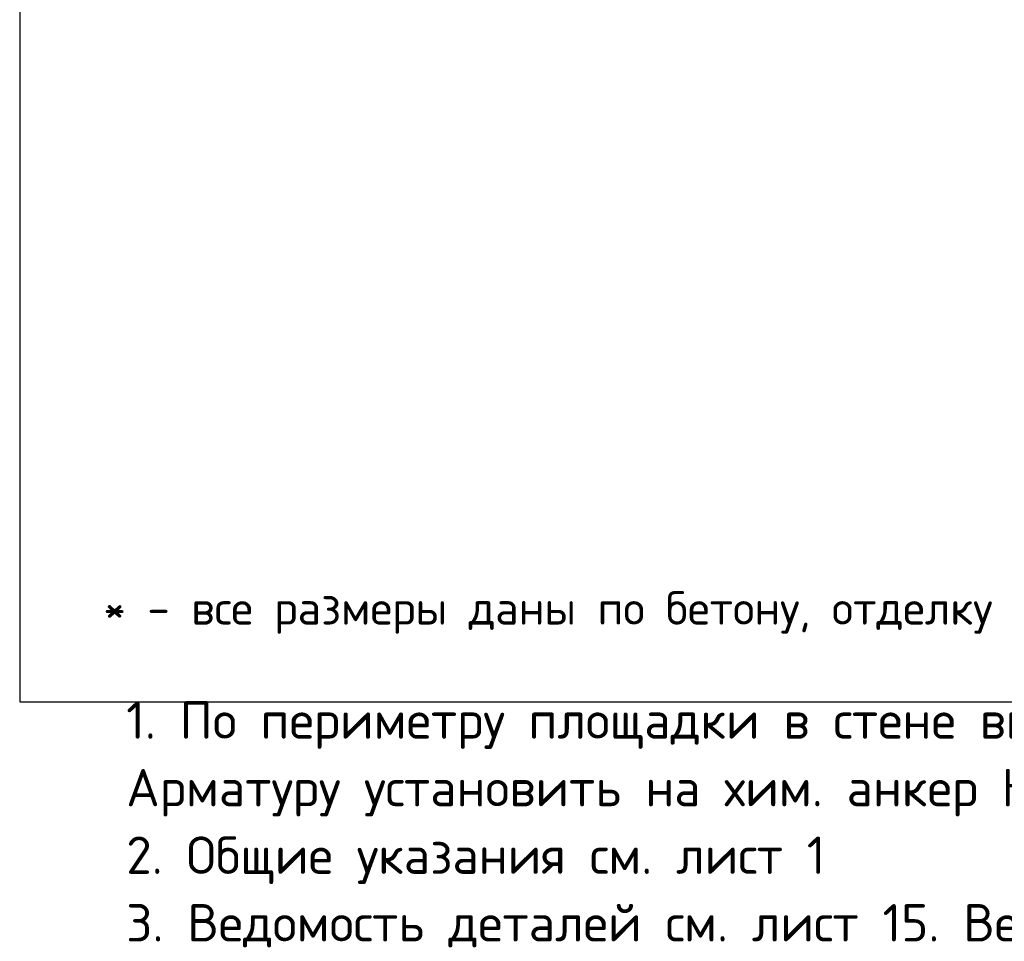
# Model space of a CAD drawing. Header units: millimetres. Extents: x 0 to 21000, y 0 to 14850.
# Tile 15 of 17: x 11101 to 14789, y 3451 to 6901. Entities that reach past the tile are written whole.
import ezdxf

# ---------------------------------------------------------------- set-up
doc = ezdxf.new("R2010")
doc.units = ezdxf.units.MM
doc.layers.add('Standard', color=7, linetype='Continuous', lineweight=25)
doc.styles.add('ISOCPEUR', font='txt')

msp = doc.modelspace()

# ---------------------------------------------------------------- linework, layer by layer
at = {"layer": 'Standard', "color": 7, "linetype": 'Continuous', "lineweight": 25, "transparency": 33554687}
msp.add_lwpolyline([(20750, 14600), (11101.2, 14600), (11101.2, 4346.9), (20750, 4346.9), (20750, 14600)], dxfattribs=at)

# ---------------------------------------------------------------- texts
at = {"layer": 'Standard', "color": 7, "linetype": 'Continuous', "lineweight": 25, "transparency": 33554687, "insert": (13682.6, 4761.5), "char_height": 125, "width": 4649.661, "attachment_point": 2, "style": 'ISOCPEUR'}
msp.add_mtext('\\A1;{\\fISOCPEUR|i0|b0;\\H125.000000;\\W1.000000;\\C7;* - все размеры даны по бетону, отделку см. альбом АР}\\P', dxfattribs=at)
at = {"layer": 'Standard', "color": 7, "linetype": 'Continuous', "lineweight": 13, "transparency": 33554687, "insert": (11500, 4349.3), "char_height": 140, "width": 6589.45, "attachment_point": 1, "line_spacing_factor": 1.084337}
msp.add_mtext('\\A1;{\\fISOCPEUR|i0|b0;\\H139.999998;\\W1.000000;\\C7;1. По периметру площадки в стене выполнить шпонку}\\P{\\fISOCPEUR|i0|b0;\\H139.999998;\\W1.000000;\\C7;Арматуру установить на хим. анкер Hilti HIT-HY 200-A (или аналог)}\\P{\\fISOCPEUR|i0|b0;\\H139.999998;\\W1.000000;\\C7;2. Общие указания см. лист 1}\\P{\\fISOCPEUR|i0|b0;\\H139.999998;\\W1.000000;\\C7;3. Ведомость деталей см. лист 15. Ведомость расхода стали см. лист 1.1}\\P{\\fISOCPEUR|i0|b0;\\H139.999998;\\W1.000000;\\C7;4. Сечение 1-1 см. лист 15, сечения а-а...б-б см. лист 6}\\P', dxfattribs=at)

doc.saveas('drawing.dxf')
